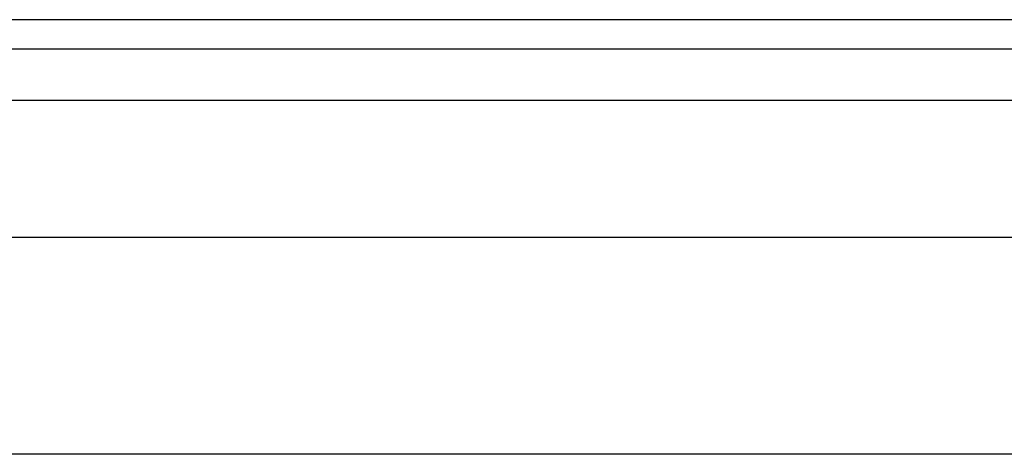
# Model space of a CAD drawing. Header units: inches. Extents: x 0 to 101, y -11 to 66.
# Tile 38 of 118: x 7.053 to 9.251, y 46.048 to 47.018. Entities that reach past the tile are written whole.
import ezdxf

# ---------------------------------------------------------------- set-up
doc = ezdxf.new("R2010")
doc.units = ezdxf.units.IN
doc.header["$LTSCALE"] = 6.067211
doc.header["$MEASUREMENT"] = 0
doc.layers.add('Visible Edges(ANSI)', color=7, linetype='Continuous', lineweight=25)
doc.layers.add('Visible Tangent Edges(ANSI)', color=7, linetype='Continuous', lineweight=25)

msp = doc.modelspace()

# ---------------------------------------------------------------- linework, layer by layer
at = {"layer": 'Visible Edges(ANSI)'}
for p, q in [((29.3559, 47.0183), (5.1814, 47.0183)), ((5.1814, 46.953), (29.3559, 46.953)), ((6.0815, 46.5333), (28.4307, 46.5333)), ((28.4307, 46.0484), (6.0815, 46.0484))]:
    msp.add_line(p, q, dxfattribs=at)
at = {"layer": 'Visible Tangent Edges(ANSI)'}
msp.add_line((5.1814, 46.8385), (29.3559, 46.8385), dxfattribs=at)

doc.saveas('drawing.dxf')
